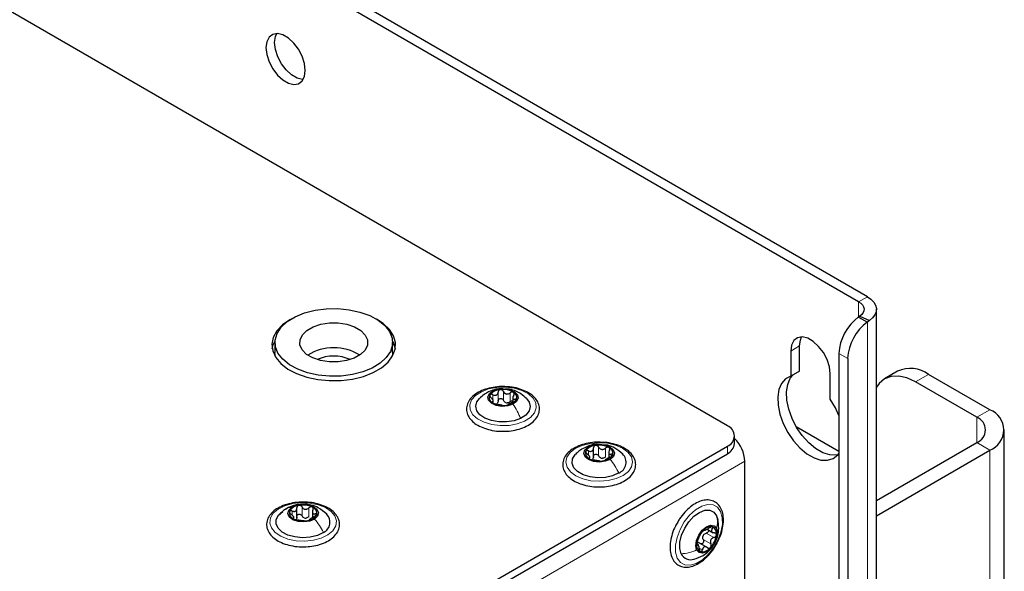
# Paper-space layout 'Blatt2' of a CAD drawing. Header units: millimetres. Extents: x 5 to 418, y 2 to 292.
# Tile 64 of 81: x 165 to 197, y 227 to 245. Entities that reach past the tile are written whole.
import ezdxf

# ---------------------------------------------------------------- set-up
doc = ezdxf.new("R2010")
doc.units = ezdxf.units.MM

psp = doc.layouts.new('Blatt2')

# ---------------------------------------------------------------- linework, layer by layer
at = {"color": 7, "linetype": 'Continuous', "lineweight": 25}
for p, q in [((192.028, 235.952), (138.005, 267.139)), ((192.311, 236.115), (138.288, 267.302)), ((187.785, 231.943), (142.248, 258.231)), ((192.604, 92.813), (192.604, 235.707)), ((192.068, 235.488), (192.028, 235.458)), ((192.028, 235.458), (192.311, 235.295)), ((192.068, 235.488), (192.378, 235.342)), ((192.378, 235.342), (192.311, 235.295)), ((173.158, 234.637), (173.158, 234.31)), ((176.958, 234.31), (176.958, 234.637)), ((189.836, 234.36), (189.836, 233.543)), ((190.119, 233.706), (190.119, 234.523)), ((191.392, 234.278), (191.392, 224.337)), ((191.675, 234.115), (191.675, 224.174)), ((190.119, 233.706), (189.836, 233.543)), ((193.291, 233.706), (192.867, 233.461)), ((191.109, 232.808), (191.109, 233.625)), ((195.846, 232.219), (193.867, 233.362)), ((196.271, 232.464), (194.291, 233.607)), ((180.214, 232.689), (180.214, 232.75)), ((180.847, 232.85), (180.847, 232.711)), ((191.392, 231.117), (190.013, 231.914)), ((196.739, 212.214), (196.739, 231.811)), ((188.02, 231.371), (188.02, 231.616)), ((165.172, 218.235), (187.785, 231.289)), ((183.454, 230.912), (183.454, 231.227)), ((192.604, 229.531), (195.846, 231.403)), ((192.604, 229.041), (196.271, 231.158)), ((165.172, 217.99), (187.785, 231.044)), ((183.336, 230.913), (183.336, 230.958)), ((183.948, 231.109), (183.948, 230.91)), ((188.351, 220.53), (188.351, 230.799)), ((173.867, 228.968), (173.867, 229.284)), ((173.767, 228.957), (173.767, 229.012)), ((174.368, 229.185), (174.368, 228.976)), ((187.438, 229.038), (187.476, 228.916)), ((187.128, 228.607), (187.324, 228.494)), ((186.856, 228.095), (186.797, 228.128)), ((187.129, 228.017), (186.856, 228.175))]:
    psp.add_line(p, q, dxfattribs=at)
at = {"color": 7, "linetype": 'Continuous', "lineweight": 18}
for p, q in [((192.311, 236.115), (192.028, 235.952)), ((192.028, 235.458), (192.028, 235.952)), ((192.311, 235.295), (192.311, 92.408)), ((190.119, 234.523), (189.836, 234.36)), ((191.675, 234.115), (191.392, 234.278)), ((194.291, 233.607), (193.867, 233.362)), ((180.376, 232.75), (180.376, 233.036)), ((180.548, 232.769), (180.548, 233.054)), ((180.184, 232.692), (180.184, 232.725)), ((180.201, 232.786), (180.201, 232.95)), ((180.764, 232.724), (180.764, 233.01)), ((180.919, 232.737), (180.919, 232.803)), ((195.846, 232.219), (196.271, 232.464)), ((195.846, 232.219), (195.846, 231.403)), ((183.294, 230.998), (183.294, 231.136)), ((183.623, 230.972), (183.623, 231.258)), ((183.845, 230.94), (183.845, 231.226)), ((187.785, 231.044), (187.785, 231.289)), ((195.846, 231.403), (196.271, 231.158)), ((196.271, 211.561), (196.271, 231.158)), ((183.313, 230.885), (183.313, 230.911)), ((184.032, 230.953), (184.032, 231.028)), ((188.351, 230.799), (166.021, 217.908)), ((174.033, 229.037), (174.033, 229.323)), ((174.257, 229.01), (174.257, 229.295)), ((173.713, 229.062), (173.713, 229.193)), ((173.748, 228.945), (173.748, 228.968)), ((174.458, 229.023), (174.458, 229.102)), ((187.225, 228.666), (187.3, 228.623)), ((187.005, 228.275), (187.253, 228.132)), ((187.102, 228.48), (187.35, 228.338)), ((186.799, 228.111), (186.815, 228.101)), ((186.892, 227.988), (186.978, 227.938))]:
    psp.add_line(p, q, dxfattribs=at)
at = {"color": 7, "linetype": 'Continuous', "lineweight": 25, "flags": 128}
for points in [[(174.138, 243.422), (174.113, 243.644), (174.037, 243.877), (173.919, 244.104), (173.766, 244.305), (173.592, 244.464), (173.411, 244.569), (173.238, 244.61), (173.085, 244.585), (172.967, 244.496), (172.891, 244.349), (172.866, 244.157), (172.891, 243.935), (172.967, 243.701), (173.085, 243.474), (173.238, 243.273), (173.411, 243.114), (173.592, 243.01), (173.766, 242.968), (173.919, 242.993), (174.037, 243.083), (174.113, 243.23), (174.138, 243.422)], [(173.148, 244.32), (173.174, 244.512), (173.216, 244.611)], [(174.071, 243.131), (174.049, 243.131), (173.875, 243.173), (173.694, 243.277), (173.52, 243.437), (173.368, 243.638), (173.249, 243.864), (173.174, 244.098), (173.148, 244.32)], [(192.028, 235.952), (192.099, 235.903), (192.152, 235.848), (192.188, 235.788), (192.203, 235.725), (192.198, 235.661), (192.174, 235.599), (192.13, 235.541), (192.068, 235.488)], [(192.311, 236.115), (192.428, 236.034), (192.518, 235.941), (192.577, 235.841), (192.603, 235.736), (192.595, 235.63), (192.554, 235.527), (192.481, 235.43), (192.378, 235.342)], [(173.555, 235.308), (173.811, 235.464), (174.114, 235.589), (174.454, 235.677), (174.817, 235.725), (175.19, 235.731), (175.557, 235.695), (175.905, 235.618), (176.22, 235.504), (176.491, 235.356), (176.707, 235.181), (176.859, 234.985), (176.942, 234.775), (176.953, 234.56), (176.891, 234.348), (176.758, 234.147), (176.56, 233.965), (176.304, 233.809), (176.001, 233.685), (175.661, 233.597), (175.298, 233.549), (174.925, 233.543), (174.558, 233.578), (174.21, 233.655), (173.895, 233.769), (173.624, 233.917), (173.408, 234.092), (173.256, 234.288), (173.173, 234.498), (173.162, 234.713), (173.224, 234.925), (173.357, 235.126), (173.555, 235.308)], [(173.679, 235.392), (173.643, 235.371), (173.401, 235.202), (173.219, 235.01), (173.103, 234.8), (173.058, 234.583), (173.085, 234.364), (173.184, 234.152), (173.35, 233.954), (173.578, 233.778), (173.859, 233.631), (174.184, 233.517), (174.54, 233.44), (174.915, 233.403), (175.295, 233.409), (175.667, 233.455), (176.016, 233.542), (176.331, 233.665), (176.6, 233.82), (176.813, 234.002), (176.963, 234.204), (177.043, 234.418), (177.052, 234.637), (176.989, 234.854), (176.857, 235.06), (176.659, 235.247), (176.436, 235.392)], [(174.188, 235.025), (174.392, 235.142), (174.641, 235.224), (174.919, 235.267), (175.206, 235.266), (175.483, 235.222), (175.731, 235.139), (175.933, 235.021), (176.076, 234.877), (176.149, 234.717), (176.148, 234.551), (176.072, 234.391), (175.927, 234.248), (175.724, 234.131), (175.474, 234.049), (175.197, 234.007), (174.909, 234.007), (174.632, 234.051), (174.384, 234.135), (174.182, 234.252), (174.04, 234.396), (173.966, 234.556), (173.968, 234.722), (174.043, 234.882), (174.188, 235.025)], [(173.069, 234.433), (173.103, 234.556), (173.159, 234.672)], [(176.957, 234.672), (176.989, 234.609), (177.046, 234.433)], [(191.109, 233.625), (191.083, 233.847), (191.008, 234.081), (190.889, 234.307), (190.737, 234.508), (190.563, 234.667), (190.382, 234.772), (190.208, 234.813), (190.056, 234.788), (189.937, 234.699), (189.862, 234.552), (189.836, 234.36)], [(190.119, 234.523), (190.145, 234.715), (190.187, 234.814)], [(173.174, 234.167), (173.173, 234.171), (173.158, 234.31)], [(176.958, 234.31), (176.953, 234.234), (176.941, 234.167)], [(189.836, 233.543), (189.668, 233.459), (189.538, 233.315), (189.452, 233.118), (189.414, 232.879), (189.425, 232.607), (189.486, 232.316), (189.593, 232.019), (189.742, 231.73), (189.924, 231.464), (190.133, 231.232), (190.358, 231.045), (190.587, 230.912), (190.812, 230.84), (191.021, 230.831), (191.203, 230.886), (191.352, 231.003), (191.392, 231.054)], [(191.35, 231.002), (191.303, 230.994), (191.095, 231.003), (190.87, 231.075), (190.64, 231.208), (190.416, 231.395), (190.207, 231.627), (190.024, 231.894), (189.876, 232.182), (189.769, 232.479), (189.708, 232.77), (189.696, 233.042), (189.735, 233.282), (189.821, 233.478), (189.907, 233.584)], [(193.867, 233.362), (193.591, 233.49), (193.325, 233.55), (193.081, 233.541), (192.867, 233.461), (192.691, 233.315), (192.604, 233.193)], [(180.851, 232.639), (180.683, 232.585), (180.491, 232.572), (180.305, 232.603), (180.154, 232.672), (180.06, 232.769), (180.037, 232.88), (180.09, 232.987), (180.21, 233.075)], [(180.21, 233.075), (180.378, 233.129), (180.57, 233.142), (180.756, 233.111), (180.908, 233.042), (181.002, 232.945), (181.024, 232.834), (180.971, 232.727), (180.851, 232.639)], [(181.101, 232.184), (180.889, 232.107), (180.648, 232.068), (180.398, 232.069), (180.158, 232.111), (179.948, 232.19), (179.786, 232.3), (179.684, 232.432), (179.651, 232.576), (179.688, 232.719), (179.77, 232.827)], [(181.289, 232.829), (181.377, 232.71), (181.411, 232.567), (181.373, 232.424), (181.267, 232.293), (181.101, 232.184)], [(191.392, 232.276), (191.277, 232.53), (191.109, 232.808)], [(183.997, 230.862), (183.837, 230.798), (183.648, 230.775), (183.459, 230.795), (183.297, 230.856), (183.187, 230.948), (183.147, 231.057), (183.182, 231.167), (183.287, 231.26)], [(183.287, 231.26), (183.446, 231.323), (183.635, 231.347), (183.825, 231.326), (183.987, 231.266), (184.097, 231.174), (184.137, 231.065), (184.102, 230.955), (183.997, 230.862)], [(184.272, 230.421), (184.074, 230.333), (183.84, 230.28), (183.591, 230.268), (183.345, 230.297), (183.124, 230.364), (182.944, 230.465), (182.822, 230.591), (182.765, 230.732), (182.78, 230.876), (182.864, 231.013), (182.874, 231.023)], [(174.436, 228.935), (174.282, 228.868), (174.094, 228.841), (173.903, 228.856), (173.737, 228.913), (173.621, 229.003), (173.573, 229.111), (173.601, 229.221), (173.699, 229.317)], [(173.699, 229.317), (173.854, 229.384), (174.041, 229.411), (174.232, 229.396), (174.398, 229.339), (174.514, 229.25), (174.562, 229.141), (174.535, 229.031), (174.436, 228.935)], [(186.295, 227.809), (186.249, 227.98), (186.252, 228.187), (186.306, 228.413), (186.405, 228.639), (186.541, 228.849), (186.704, 229.023), (186.88, 229.15), (187.054, 229.217), (187.214, 229.22), (187.345, 229.159), (187.438, 229.038)], [(174.723, 228.501), (174.531, 228.408), (174.301, 228.35), (174.052, 228.332), (173.805, 228.355), (173.579, 228.418), (173.393, 228.514), (173.261, 228.637), (173.195, 228.777), (173.199, 228.921), (173.274, 229.059), (173.413, 229.179)], [(186.792, 227.935), (186.764, 228.073), (186.788, 228.242), (186.863, 228.417), (186.975, 228.572), (187.109, 228.682), (187.243, 228.731), (187.358, 228.711), (187.435, 228.626)], [(187.435, 228.626), (187.464, 228.488), (187.439, 228.319), (187.365, 228.144), (187.252, 227.989), (187.119, 227.879), (186.984, 227.83), (186.87, 227.85), (186.792, 227.935)]]:
    psp.add_lwpolyline(points, dxfattribs=at)
at = {"color": 7, "linetype": 'Continuous', "lineweight": 18, "flags": 128}
for points in [[(181.231, 232.096), (180.994, 232.008), (180.726, 231.958), (180.444, 231.95), (180.168, 231.984), (179.917, 232.058), (179.708, 232.167), (179.555, 232.304), (179.468, 232.459), (179.454, 232.621), (179.513, 232.78), (179.642, 232.925), (179.831, 233.046), (180.067, 233.134), (180.336, 233.184), (180.617, 233.193), (180.893, 233.159), (181.144, 233.084), (181.353, 232.975), (181.506, 232.839), (181.593, 232.684), (181.607, 232.521), (181.548, 232.362), (181.42, 232.217), (181.231, 232.096)], [(184.416, 230.34), (184.194, 230.239), (183.935, 230.175), (183.656, 230.152), (183.376, 230.171), (183.114, 230.231), (182.888, 230.328), (182.714, 230.456), (182.602, 230.606), (182.562, 230.767), (182.595, 230.928), (182.699, 231.08), (182.868, 231.21), (183.089, 231.311), (183.348, 231.375), (183.627, 231.399), (183.907, 231.379), (184.169, 231.319), (184.395, 231.222), (184.57, 231.094), (184.681, 230.945), (184.722, 230.783), (184.689, 230.622), (184.584, 230.471), (184.416, 230.34)], [(174.871, 228.424), (174.657, 228.318), (174.403, 228.248), (174.126, 228.218), (173.845, 228.23), (173.579, 228.284), (173.346, 228.376), (173.163, 228.5), (173.041, 228.647), (172.989, 228.806), (173.011, 228.969), (173.104, 229.122), (173.264, 229.257), (173.478, 229.363), (173.732, 229.433), (174.009, 229.463), (174.29, 229.45), (174.556, 229.396), (174.789, 229.304), (174.972, 229.181), (175.094, 229.034), (175.146, 228.874), (175.124, 228.712), (175.031, 228.558), (174.871, 228.424)], [(186.165, 227.67), (186.111, 227.86), (186.108, 228.088), (186.157, 228.34), (186.254, 228.597), (186.393, 228.842), (186.564, 229.059), (186.756, 229.232), (186.955, 229.351), (187.148, 229.406), (187.323, 229.394), (187.465, 229.316), (187.568, 229.177), (187.622, 228.987), (187.625, 228.759), (187.576, 228.507), (187.479, 228.25), (187.34, 228.005), (187.168, 227.788), (186.977, 227.615), (186.777, 227.496), (186.584, 227.441), (186.41, 227.453), (186.267, 227.531), (186.165, 227.67)]]:
    psp.add_lwpolyline(points, dxfattribs=at)
at = {"color": 7, "linetype": 'Continuous', "lineweight": 25}
for centre, radius, start, end in [((192.946, 234.202), 1.556, 126.1377, 177.1778), ((193.228, 234.039), 1.556, 126.1377, 177.1778), ((175.058, 232.839), 1.625, 58.7768, 121.2232), ((175.058, 232.888), 1.31, 65.7862, 114.2138), ((193.705, 232.789), 1.006, 54.3824, 114.3071), ((180.462, 232.655), 0.458, 91.5299, 140.803), ((180.536, 232.46), 0.659, 59.2047, 97.5648), ((180.268, 232.855), 0.184, 151.0185, 244.2595), ((180.6, 233.059), 0.458, 271.5299, 320.803), ((180.793, 232.859), 0.184, 331.0185, 64.2595), ((180.525, 233.254), 0.659, 239.2047, 277.5648), ((180.688, 232.926), 0.241, 251.2206, 265.549), ((196.023, 231.811), 0.699, 290.7834, 69.2166), ((195.692, 231.811), 0.437, 290.7834, 69.2166), ((187.662, 231.616), 0.349, 290.7834, 69.2166), ((187.267, 230.749), 1.085, 2.6913, 46.0942), ((183.397, 231.063), 0.201, 162.1354, 249.9939), ((183.546, 230.909), 0.403, 93.7522, 147.5816), ((183.642, 230.626), 0.695, 63.1913, 100.1487), ((183.887, 231.059), 0.201, 342.1354, 69.9939), ((187.619, 231.411), 0.402, 294.3747, 354.3052), ((183.642, 231.495), 0.695, 243.1913, 280.1487), ((183.759, 231.151), 0.255, 254.7654, 268.5746), ((183.738, 231.213), 0.403, 273.7522, 327.5816), ((184.139, 230.768), 0.372, 290.9866, 45.8397), ((173.959, 228.994), 0.38, 94.7264, 150.7928), ((174.067, 228.678), 0.708, 64.8171, 101.3139), ((174.304, 229.12), 0.21, 346.9703, 72.0732), ((173.832, 229.132), 0.21, 166.9703, 252.0732), ((174.068, 229.574), 0.708, 244.8171, 281.3139), ((174.166, 229.224), 0.259, 256.2461, 269.8849), ((174.176, 229.258), 0.38, 274.7264, 330.7928), ((174.573, 228.834), 0.365, 294.1702, 46.2283), ((187.267, 228.34), 0.346, 83.9303, 143.7428), ((187.211, 228.478), 0.227, 345.1528, 65.7124), ((187.516, 228.05), 0.724, 136.8392, 172.8005), ((187.241, 228.288), 0.265, 148.0993, 161.5403), ((186.712, 228.511), 0.724, 316.8392, 352.8005), ((187.017, 228.083), 0.227, 165.1528, 245.7124), ((186.96, 228.221), 0.346, 263.9303, 323.7428), ((186.599, 227.957), 0.338, 205.9526, 288.7782)]:
    psp.add_arc(centre, radius, start, end, dxfattribs=at)
for points, knots in [([(180.71, 233.2), (180.658, 233.206), (180.516, 233.22), (180.279, 233.202), (180.018, 233.15), (179.783, 233.061), (179.587, 232.939), (179.441, 232.789), (179.357, 232.618), (179.342, 232.439), (179.394, 232.269), (179.503, 232.117), (179.663, 231.986), (179.871, 231.879), (180.117, 231.806), (180.307, 231.771), (180.41, 231.771), (180.421, 231.771)], [0, 0, 0, 0, 0.042975, 0.116722, 0.190616, 0.264842, 0.33961, 0.414872, 0.489128, 0.560237, 0.628932, 0.697795, 0.769176, 0.842646, 0.916644, 0.990488, 1, 1, 1, 1]), ([(180.067, 233.041), (180.018, 233.014), (179.911, 232.956), (179.819, 232.872), (179.77, 232.827)], [0, 0, 0, 0, 0.4679295, 1, 1, 1, 1]), ([(180.531, 233.139), (180.502, 233.141), (180.408, 233.149), (180.246, 233.114), (180.127, 233.065), (180.066, 233.04)], [0, 0, 0, 0, 0.183471, 0.58163, 1, 1, 1, 1]), ([(180.201, 232.95), (180.222, 232.942), (180.252, 232.93), (180.293, 232.93), (180.321, 232.939), (180.344, 232.956), (180.368, 232.986), (180.373, 233.016), (180.376, 233.036)], [0, 0, 0, 0, 0.249168, 0.374303, 0.498903, 0.623987, 0.749746, 1, 1, 1, 1]), ([(180.449, 233.113), (180.439, 233.11), (180.419, 233.106), (180.395, 233.088), (180.38, 233.064), (180.377, 233.045), (180.376, 233.036)], [0, 0, 0, 0, 0.250033, 0.499632, 0.749228, 1, 1, 1, 1]), ([(180.548, 233.054), (180.543, 233.063), (180.534, 233.08), (180.51, 233.1), (180.481, 233.113), (180.46, 233.113), (180.449, 233.113)], [0, 0, 0, 0, 0.249815, 0.499908, 0.75012, 1, 1, 1, 1]), ([(180.548, 233.054), (180.558, 233.036), (180.573, 233.008), (180.608, 232.984), (180.639, 232.972), (180.672, 232.971), (180.716, 232.979), (180.745, 232.998), (180.764, 233.01)], [0, 0, 0, 0, 0.249199, 0.374336, 0.49893, 0.624007, 0.749759, 1, 1, 1, 1]), ([(181.296, 232.822), (181.236, 232.876), (181.132, 232.97), (180.94, 233.069), (180.775, 233.131), (180.662, 233.133), (180.623, 233.134)], [0, 0, 0, 0, 0.3175, 0.555202, 0.844655, 1, 1, 1, 1]), ([(181.409, 232.976), (181.375, 232.998), (181.277, 233.059), (181.083, 233.136), (180.877, 233.19), (180.748, 233.198), (180.71, 233.2)], [0, 0, 0, 0, 0.18031, 0.519689, 0.85875, 1, 1, 1, 1]), ([(180.873, 233.025), (180.866, 233.029), (180.85, 233.037), (180.82, 233.036), (180.79, 233.028), (180.773, 233.016), (180.764, 233.01)], [0, 0, 0, 0, 0.249991, 0.499611, 0.749127, 1, 1, 1, 1]), ([(180.107, 232.944), (180.104, 232.938), (180.099, 232.925), (180.105, 232.901), (180.12, 232.877), (180.135, 232.862), (180.142, 232.855)], [0, 0, 0, 0, 0.249857, 0.499466, 0.749011, 1, 1, 1, 1]), ([(180.201, 232.95), (180.192, 232.954), (180.173, 232.962), (180.145, 232.965), (180.12, 232.959), (180.111, 232.949), (180.107, 232.944)], [0, 0, 0, 0, 0.249807, 0.500055, 0.750309, 1, 1, 1, 1]), ([(180.184, 232.725), (180.194, 232.727), (180.21, 232.73), (180.215, 232.746), (180.213, 232.763), (180.203, 232.784), (180.182, 232.816), (180.158, 232.84), (180.142, 232.855)], [0, 0, 0, 0, 0.249201, 0.3743378, 0.4989316, 0.6240084, 0.74976, 1, 1, 1, 1]), ([(180.184, 232.725), (180.179, 232.724), (180.169, 232.723), (180.165, 232.714), (180.17, 232.703), (180.182, 232.693), (180.188, 232.689)], [0, 0, 0, 0, 0.249852, 0.499902, 0.750115, 1, 1, 1, 1]), ([(180.376, 232.75), (180.374, 232.735), (180.37, 232.704), (180.352, 232.681), (180.342, 232.67)], [0, 0, 0, 0, 0.50155, 1, 1, 1, 1]), ([(180.376, 232.75), (180.377, 232.76), (180.38, 232.778), (180.395, 232.802), (180.419, 232.82), (180.449, 232.828), (180.481, 232.826), (180.51, 232.814), (180.534, 232.795), (180.543, 232.777), (180.548, 232.769)], [0, 0, 0, 0, 0.125193, 0.249438, 0.374279, 0.499024, 0.623869, 0.749369, 0.87443, 1, 1, 1, 1]), ([(180.421, 231.771), (180.501, 231.769), (180.671, 231.763), (180.929, 231.801), (181.177, 231.874), (181.392, 231.981), (181.562, 232.119), (181.675, 232.282), (181.721, 232.46), (181.698, 232.636), (181.614, 232.796), (181.508, 232.906), (181.43, 232.961), (181.409, 232.976)], [0, 0, 0, 0, 0.0864193, 0.1857439, 0.2853796, 0.3856309, 0.4866723, 0.587564, 0.6853705, 0.7787814, 0.8708595, 0.9652209, 1, 1, 1, 1]), ([(180.611, 232.698), (180.597, 232.707), (180.57, 232.725), (180.555, 232.754), (180.548, 232.769)], [0, 0, 0, 0, 0.498457, 1, 1, 1, 1]), ([(180.764, 232.724), (180.749, 232.714), (180.721, 232.694), (180.687, 232.689), (180.67, 232.686)], [0, 0, 0, 0, 0.501552, 1, 1, 1, 1]), ([(180.764, 232.724), (180.773, 232.73), (180.79, 232.742), (180.82, 232.751), (180.838, 232.75), (180.847, 232.749)], [0, 0, 0, 0, 0.3430496, 0.6834681, 1, 1, 1, 1]), ([(180.877, 232.933), (180.867, 232.915), (180.851, 232.887), (180.846, 232.853), (180.848, 232.831), (180.858, 232.814), (180.879, 232.801), (180.903, 232.802), (180.919, 232.803)], [0, 0, 0, 0, 0.249201, 0.374338, 0.498932, 0.624008, 0.74976, 1, 1, 1, 1]), ([(180.86, 232.708), (180.869, 232.711), (180.888, 232.719), (180.916, 232.734), (180.941, 232.752), (180.95, 232.764), (180.954, 232.77)], [0, 0, 0, 0, 0.249807, 0.500055, 0.750309, 1, 1, 1, 1]), ([(180.877, 232.933), (180.882, 232.942), (180.892, 232.959), (180.896, 232.985), (180.891, 233.009), (180.879, 233.02), (180.873, 233.025)], [0, 0, 0, 0, 0.2498519, 0.4999015, 0.7501147, 1, 1, 1, 1]), ([(180.954, 232.77), (180.957, 232.775), (180.962, 232.786), (180.956, 232.798), (180.941, 232.804), (180.926, 232.803), (180.919, 232.803)], [0, 0, 0, 0, 0.249857, 0.499466, 0.749011, 1, 1, 1, 1]), ([(180.188, 232.689), (180.196, 232.684), (180.211, 232.675), (180.241, 232.663), (180.271, 232.653), (180.289, 232.65), (180.297, 232.648)], [0, 0, 0, 0, 0.249991, 0.499611, 0.749127, 1, 1, 1, 1]), ([(180.513, 232.604), (180.503, 232.606), (180.488, 232.609), (180.453, 232.615), (180.423, 232.621), (180.389, 232.628), (180.345, 232.638), (180.316, 232.644), (180.297, 232.648)], [0, 0, 0, 0, 0.249199, 0.374336, 0.49893, 0.624007, 0.749759, 1, 1, 1, 1]), ([(180.513, 232.604), (180.518, 232.603), (180.527, 232.601), (180.551, 232.599), (180.58, 232.599), (180.601, 232.601), (180.612, 232.601)], [0, 0, 0, 0, 0.249815, 0.499908, 0.75012, 1, 1, 1, 1]), ([(180.612, 232.601), (180.622, 232.603), (180.642, 232.605), (180.666, 232.611), (180.681, 232.617), (180.684, 232.62), (180.685, 232.622)], [0, 0, 0, 0, 0.250033, 0.499632, 0.749228, 1, 1, 1, 1]), ([(180.86, 232.708), (180.839, 232.7), (180.809, 232.688), (180.768, 232.669), (180.74, 232.655), (180.717, 232.643), (180.693, 232.631), (180.689, 232.626), (180.685, 232.622)], [0, 0, 0, 0, 0.2491679, 0.3743031, 0.4989033, 0.6239875, 0.7497462, 1, 1, 1, 1]), ([(183.717, 231.411), (183.663, 231.413), (183.519, 231.42), (183.285, 231.39), (183.033, 231.323), (182.812, 231.221), (182.634, 231.088), (182.511, 230.928), (182.454, 230.751), (182.467, 230.574), (182.541, 230.411), (182.671, 230.267), (182.851, 230.145), (183.075, 230.049), (183.331, 229.991), (183.525, 229.966), (183.627, 229.971), (183.638, 229.972)], [0, 0, 0, 0, 0.043207, 0.116997, 0.190994, 0.265413, 0.340417, 0.41554, 0.488748, 0.558589, 0.627045, 0.696754, 0.769132, 0.842984, 0.916934, 0.99072, 1, 1, 1, 1]), ([(183.103, 231.204), (183.064, 231.179), (182.98, 231.126), (182.909, 231.057), (182.871, 231.02)], [0, 0, 0, 0, 0.474161, 1, 1, 1, 1]), ([(183.607, 231.343), (183.587, 231.345), (183.493, 231.356), (183.334, 231.313), (183.208, 231.253), (183.15, 231.225)], [0, 0, 0, 0, 0.124723, 0.591024, 1, 1, 1, 1]), ([(183.206, 231.125), (183.204, 231.118), (183.201, 231.105), (183.21, 231.082), (183.227, 231.058), (183.243, 231.045), (183.251, 231.038)], [0, 0, 0, 0, 0.2498571, 0.4994664, 0.7490114, 1, 1, 1, 1]), ([(183.294, 231.136), (183.285, 231.139), (183.266, 231.146), (183.239, 231.147), (183.217, 231.141), (183.209, 231.13), (183.206, 231.125)], [0, 0, 0, 0, 0.249807, 0.500055, 0.750309, 1, 1, 1, 1]), ([(183.294, 231.136), (183.315, 231.129), (183.345, 231.118), (183.384, 231.121), (183.41, 231.131), (183.431, 231.149), (183.451, 231.181), (183.453, 231.211), (183.454, 231.231)], [0, 0, 0, 0, 0.2491679, 0.3743031, 0.4989033, 0.6239875, 0.7497462, 1, 1, 1, 1]), ([(183.52, 231.311), (183.51, 231.308), (183.49, 231.303), (183.469, 231.283), (183.455, 231.259), (183.455, 231.24), (183.454, 231.231)], [0, 0, 0, 0, 0.250033, 0.499632, 0.749228, 1, 1, 1, 1]), ([(183.623, 231.258), (183.617, 231.267), (183.607, 231.283), (183.581, 231.302), (183.551, 231.313), (183.53, 231.312), (183.52, 231.311)], [0, 0, 0, 0, 0.249815, 0.499908, 0.75012, 1, 1, 1, 1]), ([(183.623, 231.258), (183.634, 231.24), (183.652, 231.214), (183.689, 231.191), (183.721, 231.181), (183.755, 231.181), (183.799, 231.192), (183.826, 231.212), (183.845, 231.226)], [0, 0, 0, 0, 0.249199, 0.374336, 0.49893, 0.624007, 0.749759, 1, 1, 1, 1]), ([(183.638, 229.972), (183.718, 229.974), (183.889, 229.978), (184.14, 230.03), (184.377, 230.116), (184.576, 230.236), (184.725, 230.384), (184.813, 230.555), (184.831, 230.734), (184.783, 230.905), (184.677, 231.057), (184.555, 231.162), (184.468, 231.213), (184.444, 231.227)], [0, 0, 0, 0, 0.086683, 0.18603, 0.285807, 0.386301, 0.487505, 0.587518, 0.683404, 0.775845, 0.868323, 0.964097, 1, 1, 1, 1]), ([(184.444, 231.227), (184.407, 231.247), (184.301, 231.302), (184.096, 231.368), (183.883, 231.409), (183.754, 231.411), (183.717, 231.411)], [0, 0, 0, 0, 0.180147, 0.520189, 0.859663, 1, 1, 1, 1]), ([(184.404, 231.029), (184.321, 231.098), (184.176, 231.219), (183.975, 231.314), (183.868, 231.32), (183.842, 231.322)], [0, 0, 0, 0, 0.505975, 0.877351, 1, 1, 1, 1]), ([(183.956, 231.247), (183.947, 231.25), (183.931, 231.257), (183.9, 231.255), (183.87, 231.245), (183.853, 231.232), (183.845, 231.226)], [0, 0, 0, 0, 0.249991, 0.499611, 0.749127, 1, 1, 1, 1]), ([(183.97, 231.155), (183.962, 231.136), (183.949, 231.108), (183.947, 231.073), (183.952, 231.051), (183.965, 231.036), (183.99, 231.024), (184.015, 231.026), (184.032, 231.028)], [0, 0, 0, 0, 0.249201, 0.374338, 0.498932, 0.624008, 0.74976, 1, 1, 1, 1]), ([(183.97, 231.155), (183.974, 231.164), (183.983, 231.181), (183.984, 231.208), (183.976, 231.232), (183.963, 231.242), (183.956, 231.247)], [0, 0, 0, 0, 0.249852, 0.499902, 0.750115, 1, 1, 1, 1]), ([(183.313, 230.911), (183.322, 230.913), (183.335, 230.917), (183.337, 230.933), (183.331, 230.95), (183.318, 230.971), (183.294, 231.001), (183.268, 231.023), (183.251, 231.038)], [0, 0, 0, 0, 0.249201, 0.374338, 0.498932, 0.624008, 0.74976, 1, 1, 1, 1]), ([(183.313, 230.911), (183.309, 230.91), (183.301, 230.907), (183.3, 230.899), (183.308, 230.888), (183.321, 230.879), (183.328, 230.875)], [0, 0, 0, 0, 0.249852, 0.499902, 0.750115, 1, 1, 1, 1]), ([(183.328, 230.875), (183.336, 230.871), (183.353, 230.862), (183.384, 230.852), (183.414, 230.844), (183.431, 230.842), (183.439, 230.84)], [0, 0, 0, 0, 0.249991, 0.499611, 0.749127, 1, 1, 1, 1]), ([(183.454, 230.945), (183.454, 230.93), (183.453, 230.899), (183.437, 230.875), (183.429, 230.863)], [0, 0, 0, 0, 0.50155, 1, 1, 1, 1]), ([(183.661, 230.808), (183.649, 230.809), (183.632, 230.812), (183.594, 230.816), (183.563, 230.82), (183.529, 230.825), (183.485, 230.833), (183.457, 230.837), (183.439, 230.84)], [0, 0, 0, 0, 0.249199, 0.374336, 0.49893, 0.624007, 0.749759, 1, 1, 1, 1]), ([(183.454, 230.945), (183.455, 230.954), (183.455, 230.973), (183.468, 230.998), (183.49, 231.017), (183.519, 231.027), (183.551, 231.027), (183.581, 231.016), (183.607, 230.998), (183.617, 230.981), (183.623, 230.972)], [0, 0, 0, 0, 0.125193, 0.249438, 0.374279, 0.499024, 0.623869, 0.749369, 0.87443, 1, 1, 1, 1]), ([(183.692, 230.906), (183.677, 230.914), (183.648, 230.931), (183.631, 230.958), (183.623, 230.972)], [0, 0, 0, 0, 0.498457, 1, 1, 1, 1]), ([(183.661, 230.808), (183.666, 230.807), (183.677, 230.806), (183.702, 230.805), (183.733, 230.807), (183.754, 230.809), (183.764, 230.811)], [0, 0, 0, 0, 0.249815, 0.499908, 0.75012, 1, 1, 1, 1]), ([(183.845, 230.94), (183.831, 230.929), (183.803, 230.908), (183.77, 230.9), (183.753, 230.897)], [0, 0, 0, 0, 0.501552, 1, 1, 1, 1]), ([(183.764, 230.811), (183.774, 230.813), (183.794, 230.816), (183.815, 230.824), (183.828, 230.83), (183.829, 230.834), (183.83, 230.835)], [0, 0, 0, 0, 0.250033, 0.499632, 0.749228, 1, 1, 1, 1]), ([(183.989, 230.93), (183.969, 230.921), (183.938, 230.907), (183.9, 230.886), (183.873, 230.871), (183.853, 230.858), (183.833, 230.844), (183.831, 230.839), (183.83, 230.835)], [0, 0, 0, 0, 0.249168, 0.374303, 0.498903, 0.623987, 0.749746, 1, 1, 1, 1]), ([(183.989, 230.93), (183.999, 230.934), (184.018, 230.943), (184.045, 230.96), (184.067, 230.979), (184.074, 230.991), (184.078, 230.997)], [0, 0, 0, 0, 0.249807, 0.500055, 0.750309, 1, 1, 1, 1]), ([(184.078, 230.997), (184.08, 231.003), (184.083, 231.014), (184.073, 231.025), (184.056, 231.031), (184.04, 231.029), (184.032, 231.028)], [0, 0, 0, 0, 0.2498571, 0.4994664, 0.7490114, 1, 1, 1, 1]), ([(187.485, 228.231), (187.503, 228.265), (187.562, 228.38), (187.624, 228.586), (187.665, 228.833), (187.656, 229.063), (187.598, 229.264), (187.49, 229.421), (187.341, 229.521), (187.168, 229.559), (186.982, 229.539), (186.787, 229.464), (186.59, 229.336), (186.405, 229.159), (186.263, 228.987), (186.199, 228.87), (186.179, 228.833)], [0, 0, 0, 0, 0.033196, 0.111914, 0.190993, 0.270656, 0.350821, 0.429848, 0.505483, 0.578636, 0.652045, 0.728166, 0.806465, 0.885285, 0.963938, 1, 1, 1, 1]), ([(174.097, 229.477), (174.043, 229.479), (173.898, 229.482), (173.667, 229.446), (173.419, 229.373), (173.204, 229.265), (173.035, 229.127), (172.922, 228.964), (172.877, 228.786), (172.901, 228.61), (172.985, 228.451), (173.124, 228.31), (173.312, 228.192), (173.543, 228.101), (173.802, 228.049), (173.997, 228.028), (174.099, 228.037), (174.11, 228.038)], [0, 0, 0, 0, 0.043286, 0.117105, 0.191157, 0.265669, 0.340768, 0.415739, 0.488392, 0.55779, 0.626223, 0.69638, 0.769125, 0.843076, 0.916997, 0.990763, 1, 1, 1, 1]), ([(173.49, 229.245), (173.456, 229.222), (173.384, 229.172), (173.323, 229.111), (173.291, 229.079)], [0, 0, 0, 0, 0.475404, 1, 1, 1, 1]), ([(174.831, 229.093), (174.744, 229.167), (174.592, 229.298), (174.343, 229.388), (174.128, 229.421), (173.921, 229.414), (173.698, 229.362), (173.562, 229.285), (173.49, 229.245)], [0, 0, 0, 0, 0.2325881, 0.4085543, 0.5351207, 0.6793506, 0.8325848, 1, 1, 1, 1]), ([(173.713, 229.193), (173.733, 229.186), (173.764, 229.176), (173.802, 229.18), (173.827, 229.19), (173.847, 229.209), (173.865, 229.241), (173.866, 229.271), (173.866, 229.291)], [0, 0, 0, 0, 0.249168, 0.374303, 0.498903, 0.623987, 0.749746, 1, 1, 1, 1]), ([(173.928, 229.373), (173.918, 229.37), (173.899, 229.364), (173.878, 229.344), (173.866, 229.319), (173.866, 229.301), (173.866, 229.291)], [0, 0, 0, 0, 0.250033, 0.499632, 0.749228, 1, 1, 1, 1]), ([(174.033, 229.323), (174.027, 229.331), (174.016, 229.347), (173.99, 229.365), (173.959, 229.376), (173.938, 229.374), (173.928, 229.373)], [0, 0, 0, 0, 0.249815, 0.499908, 0.75012, 1, 1, 1, 1]), ([(174.033, 229.323), (174.045, 229.305), (174.064, 229.279), (174.102, 229.257), (174.134, 229.248), (174.168, 229.249), (174.212, 229.261), (174.239, 229.282), (174.257, 229.295)], [0, 0, 0, 0, 0.249199, 0.374336, 0.49893, 0.624007, 0.749759, 1, 1, 1, 1]), ([(174.835, 229.311), (174.797, 229.33), (174.687, 229.382), (174.478, 229.443), (174.263, 229.48), (174.134, 229.478), (174.097, 229.477)], [0, 0, 0, 0, 0.18009, 0.520303, 0.859936, 1, 1, 1, 1]), ([(174.11, 228.038), (174.19, 228.041), (174.361, 228.049), (174.608, 228.107), (174.84, 228.199), (175.031, 228.324), (175.17, 228.477), (175.247, 228.65), (175.253, 228.83), (175.195, 228.997), (175.08, 229.146), (174.95, 229.248), (174.86, 229.298), (174.835, 229.311)], [0, 0, 0, 0, 0.086737, 0.186109, 0.285965, 0.386571, 0.48773, 0.5872, 0.682269, 0.77453, 0.867386, 0.963758, 1, 1, 1, 1]), ([(174.368, 229.319), (174.36, 229.323), (174.342, 229.329), (174.311, 229.326), (174.281, 229.315), (174.265, 229.302), (174.257, 229.295)], [0, 0, 0, 0, 0.249991, 0.499611, 0.749127, 1, 1, 1, 1]), ([(174.387, 229.228), (174.391, 229.237), (174.398, 229.254), (174.399, 229.281), (174.389, 229.305), (174.375, 229.314), (174.368, 229.319)], [0, 0, 0, 0, 0.249852, 0.499902, 0.750115, 1, 1, 1, 1]), ([(174.387, 229.228), (174.379, 229.209), (174.367, 229.18), (174.368, 229.146), (174.374, 229.124), (174.389, 229.109), (174.414, 229.097), (174.441, 229.1), (174.458, 229.102)], [0, 0, 0, 0, 0.249201, 0.374338, 0.498932, 0.624008, 0.74976, 1, 1, 1, 1]), ([(173.627, 229.18), (173.626, 229.173), (173.624, 229.16), (173.634, 229.137), (173.652, 229.114), (173.669, 229.101), (173.677, 229.094)], [0, 0, 0, 0, 0.249857, 0.499466, 0.749011, 1, 1, 1, 1]), ([(173.713, 229.193), (173.704, 229.196), (173.685, 229.202), (173.659, 229.203), (173.637, 229.196), (173.631, 229.185), (173.627, 229.18)], [0, 0, 0, 0, 0.249807, 0.500055, 0.750309, 1, 1, 1, 1]), ([(173.748, 228.968), (173.756, 228.971), (173.768, 228.975), (173.768, 228.991), (173.761, 229.008), (173.747, 229.028), (173.721, 229.058), (173.695, 229.08), (173.677, 229.094)], [0, 0, 0, 0, 0.249201, 0.374338, 0.498932, 0.624008, 0.74976, 1, 1, 1, 1]), ([(173.748, 228.968), (173.744, 228.967), (173.737, 228.965), (173.737, 228.956), (173.746, 228.945), (173.76, 228.937), (173.767, 228.933)], [0, 0, 0, 0, 0.249852, 0.499902, 0.750115, 1, 1, 1, 1]), ([(173.767, 228.933), (173.776, 228.929), (173.793, 228.921), (173.824, 228.911), (173.854, 228.904), (173.87, 228.902), (173.879, 228.901)], [0, 0, 0, 0, 0.249991, 0.499611, 0.749127, 1, 1, 1, 1]), ([(173.866, 229.006), (173.866, 228.99), (173.867, 228.959), (173.852, 228.935), (173.845, 228.923)], [0, 0, 0, 0, 0.50155, 1, 1, 1, 1]), ([(173.866, 229.006), (173.866, 229.015), (173.866, 229.033), (173.878, 229.058), (173.899, 229.078), (173.927, 229.089), (173.959, 229.089), (173.989, 229.08), (174.016, 229.062), (174.027, 229.045), (174.033, 229.037)], [0, 0, 0, 0, 0.125193, 0.249438, 0.374279, 0.499024, 0.623869, 0.749369, 0.87443, 1, 1, 1, 1]), ([(174.103, 228.873), (174.09, 228.875), (174.072, 228.877), (174.033, 228.88), (174.001, 228.883), (173.968, 228.888), (173.923, 228.895), (173.896, 228.898), (173.879, 228.901)], [0, 0, 0, 0, 0.249199, 0.374336, 0.49893, 0.624007, 0.749759, 1, 1, 1, 1]), ([(174.105, 228.972), (174.09, 228.98), (174.06, 228.996), (174.042, 229.023), (174.033, 229.037)], [0, 0, 0, 0, 0.498457, 1, 1, 1, 1]), ([(174.257, 229.01), (174.243, 228.999), (174.216, 228.977), (174.183, 228.968), (174.166, 228.964)], [0, 0, 0, 0, 0.501552, 1, 1, 1, 1]), ([(174.207, 228.879), (174.217, 228.881), (174.236, 228.885), (174.257, 228.893), (174.269, 228.9), (174.269, 228.903), (174.269, 228.905)], [0, 0, 0, 0, 0.250033, 0.4996315, 0.7492277, 1, 1, 1, 1]), ([(174.422, 229.003), (174.402, 228.994), (174.371, 228.979), (174.333, 228.957), (174.308, 228.941), (174.288, 228.928), (174.27, 228.914), (174.27, 228.909), (174.269, 228.905)], [0, 0, 0, 0, 0.249168, 0.374303, 0.498903, 0.623987, 0.749746, 1, 1, 1, 1]), ([(174.422, 229.003), (174.432, 229.008), (174.45, 229.017), (174.477, 229.034), (174.498, 229.054), (174.505, 229.066), (174.508, 229.072)], [0, 0, 0, 0, 0.249807, 0.500055, 0.750309, 1, 1, 1, 1]), ([(174.508, 229.072), (174.509, 229.078), (174.511, 229.089), (174.501, 229.1), (174.483, 229.105), (174.466, 229.103), (174.458, 229.102)], [0, 0, 0, 0, 0.249857, 0.499466, 0.749011, 1, 1, 1, 1]), ([(186.698, 227.635), (186.801, 227.67), (186.974, 227.73), (187.195, 227.9), (187.37, 228.111), (187.477, 228.37), (187.519, 228.65), (187.491, 228.827), (187.475, 228.926)], [0, 0, 0, 0, 0.194665, 0.32635, 0.494818, 0.68134, 0.821438, 1, 1, 1, 1]), ([(174.103, 228.873), (174.108, 228.873), (174.12, 228.872), (174.146, 228.872), (174.176, 228.874), (174.197, 228.877), (174.207, 228.879)], [0, 0, 0, 0, 0.249815, 0.499908, 0.75012, 1, 1, 1, 1]), ([(186.179, 228.833), (186.153, 228.791), (186.08, 228.671), (185.998, 228.456), (185.938, 228.205), (185.925, 227.965), (185.961, 227.75), (186.047, 227.572), (186.18, 227.445), (186.344, 227.379), (186.525, 227.374), (186.716, 227.424), (186.912, 227.529), (187.066, 227.651), (187.148, 227.737), (187.171, 227.761)], [0, 0, 0, 0, 0.045982, 0.131095, 0.21648, 0.3024, 0.388995, 0.475406, 0.559096, 0.639057, 0.717964, 0.798912, 0.882826, 0.968096, 1, 1, 1, 1]), ([(187.04, 228.58), (187.039, 228.581), (187.036, 228.584), (187.025, 228.578), (187.008, 228.566), (186.995, 228.552), (186.988, 228.545)], [0, 0, 0, 0, 0.2498519, 0.4999015, 0.7501147, 1, 1, 1, 1]), ([(187.04, 228.58), (187.043, 228.577), (187.047, 228.573), (187.067, 228.579), (187.088, 228.588), (187.114, 228.6), (187.153, 228.62), (187.182, 228.639), (187.201, 228.651)], [0, 0, 0, 0, 0.249201, 0.374338, 0.498932, 0.624008, 0.74976, 1, 1, 1, 1]), ([(187.181, 228.577), (187.181, 228.572), (187.184, 228.559), (187.176, 228.536), (187.158, 228.511), (187.132, 228.491), (187.112, 228.484), (187.102, 228.48)], [0, 0, 0, 0, 0.115712, 0.336078, 0.557603, 0.778353, 1, 1, 1, 1]), ([(187.304, 228.685), (187.297, 228.686), (187.283, 228.688), (187.256, 228.681), (187.227, 228.668), (187.21, 228.657), (187.201, 228.651)], [0, 0, 0, 0, 0.249857, 0.499466, 0.749011, 1, 1, 1, 1]), ([(187.3, 228.623), (187.289, 228.608), (187.272, 228.587), (187.267, 228.557), (187.271, 228.536), (187.285, 228.518), (187.314, 228.498), (187.344, 228.492), (187.364, 228.488)], [0, 0, 0, 0, 0.249168, 0.374303, 0.498903, 0.623987, 0.749746, 1, 1, 1, 1]), ([(187.3, 228.623), (187.305, 228.629), (187.316, 228.643), (187.322, 228.662), (187.319, 228.678), (187.309, 228.683), (187.304, 228.685)], [0, 0, 0, 0, 0.249807, 0.500055, 0.750309, 1, 1, 1, 1]), ([(186.829, 228.252), (186.836, 228.267), (186.847, 228.291), (186.864, 228.331), (186.878, 228.362), (186.893, 228.392), (186.911, 228.427), (186.92, 228.445), (186.926, 228.457)], [0, 0, 0, 0, 0.2491995, 0.3743362, 0.4989302, 0.6240074, 0.7497593, 1, 1, 1, 1]), ([(187.005, 228.275), (187.009, 228.265), (187.017, 228.247), (187.018, 228.215), (187.01, 228.184), (186.993, 228.157), (186.969, 228.14), (186.942, 228.133), (186.915, 228.137), (186.9, 228.147), (186.892, 228.152)], [0, 0, 0, 0, 0.125222, 0.249483, 0.374326, 0.499063, 0.623896, 0.749388, 0.874441, 1, 1, 1, 1]), ([(186.988, 228.545), (186.981, 228.538), (186.967, 228.522), (186.949, 228.497), (186.934, 228.474), (186.929, 228.463), (186.926, 228.457)], [0, 0, 0, 0, 0.249991, 0.499611, 0.749127, 1, 1, 1, 1]), ([(187.005, 228.275), (186.999, 228.29), (186.985, 228.32), (186.988, 228.354), (186.989, 228.371)], [0, 0, 0, 0, 0.501552, 1, 1, 1, 1]), ([(187.016, 228.428), (187.028, 228.44), (187.053, 228.464), (187.086, 228.475), (187.102, 228.48)], [0, 0, 0, 0, 0.498457, 1, 1, 1, 1]), ([(187.35, 228.338), (187.329, 228.33), (187.297, 228.318), (187.264, 228.287), (187.245, 228.259), (187.235, 228.227), (187.233, 228.182), (187.245, 228.152), (187.253, 228.132)], [0, 0, 0, 0, 0.249199, 0.374336, 0.49893, 0.624007, 0.749759, 1, 1, 1, 1]), ([(187.35, 228.338), (187.36, 228.341), (187.379, 228.348), (187.405, 228.368), (187.424, 228.393), (187.428, 228.411), (187.43, 228.42)], [0, 0, 0, 0, 0.2498147, 0.4999078, 0.7501201, 1, 1, 1, 1]), ([(187.43, 228.42), (187.429, 228.429), (187.429, 228.447), (187.414, 228.468), (187.392, 228.483), (187.374, 228.486), (187.364, 228.488)], [0, 0, 0, 0, 0.250033, 0.499632, 0.749228, 1, 1, 1, 1]), ([(186.798, 228.141), (186.797, 228.132), (186.796, 228.115), (186.8, 228.101), (186.807, 228.095), (186.812, 228.099), (186.815, 228.101)], [0, 0, 0, 0, 0.250033, 0.499632, 0.749228, 1, 1, 1, 1]), ([(186.829, 228.252), (186.826, 228.244), (186.82, 228.23), (186.81, 228.201), (186.802, 228.17), (186.799, 228.151), (186.798, 228.141)], [0, 0, 0, 0, 0.249815, 0.499908, 0.75012, 1, 1, 1, 1]), ([(186.812, 228.181), (186.826, 228.18), (186.854, 228.179), (186.879, 228.161), (186.892, 228.152)], [0, 0, 0, 0, 0.498457, 1, 1, 1, 1]), ([(186.879, 227.966), (186.876, 227.989), (186.872, 228.023), (186.861, 228.061), (186.852, 228.085), (186.842, 228.101), (186.83, 228.112), (186.821, 228.106), (186.815, 228.101)], [0, 0, 0, 0, 0.249168, 0.374303, 0.498903, 0.623987, 0.749746, 1, 1, 1, 1]), ([(186.879, 227.966), (186.88, 227.956), (186.883, 227.935), (186.892, 227.907), (186.906, 227.885), (186.918, 227.879), (186.924, 227.876)], [0, 0, 0, 0, 0.249807, 0.500055, 0.750309, 1, 1, 1, 1]), ([(187.139, 228.009), (187.122, 228.02), (187.097, 228.036), (187.061, 228.039), (187.035, 228.034), (187.013, 228.019), (186.991, 227.989), (186.983, 227.959), (186.978, 227.938)], [0, 0, 0, 0, 0.249201, 0.374338, 0.498932, 0.624008, 0.74976, 1, 1, 1, 1]), ([(187.139, 228.009), (187.147, 228.004), (187.163, 227.994), (187.19, 227.99), (187.217, 227.996), (187.232, 228.009), (187.24, 228.016)], [0, 0, 0, 0, 0.249852, 0.499902, 0.750115, 1, 1, 1, 1]), ([(187.171, 227.761), (187.202, 227.795), (187.29, 227.896), (187.402, 228.054), (187.463, 228.183), (187.485, 228.231)], [0, 0, 0, 0, 0.2506563, 0.7255068, 1, 1, 1, 1]), ([(187.24, 228.016), (187.246, 228.024), (187.258, 228.04), (187.266, 228.072), (187.265, 228.104), (187.257, 228.122), (187.253, 228.132)], [0, 0, 0, 0, 0.249991, 0.499611, 0.749127, 1, 1, 1, 1]), ([(186.924, 227.876), (186.93, 227.876), (186.942, 227.875), (186.959, 227.888), (186.972, 227.91), (186.976, 227.929), (186.978, 227.938)], [0, 0, 0, 0, 0.249857, 0.499466, 0.749011, 1, 1, 1, 1])]:
    psp.add_open_spline(points, degree=3, knots=knots, dxfattribs=at)
at = {"color": 7, "linetype": 'Continuous', "lineweight": 18}
for points, knots in [([(180.068, 233.04), (180.069, 233.041), (180.108, 233.071), (180.16, 233.073), (180.21, 233.075)], [0, 0, 0, 0, 0.034582, 1, 1, 1, 1]), ([(183.106, 231.2), (183.115, 231.207), (183.165, 231.247), (183.233, 231.254), (183.287, 231.26)], [0, 0, 0, 0, 0.1888659, 1, 1, 1, 1]), ([(173.494, 229.239), (173.509, 229.252), (173.566, 229.298), (173.643, 229.309), (173.699, 229.317)], [0, 0, 0, 0, 0.267262, 1, 1, 1, 1])]:
    psp.add_open_spline(points, degree=3, knots=knots, dxfattribs=at)
for points in [[(181.101, 232.184), (181.066, 232.265), (180.996, 232.426), (180.899, 232.568), (180.851, 232.639)], [(184.272, 230.421), (184.234, 230.499), (184.156, 230.656), (184.05, 230.793), (183.997, 230.862)], [(174.723, 228.501), (174.682, 228.578), (174.602, 228.734), (174.491, 228.868), (174.436, 228.935)], [(187.438, 229.038), (187.452, 228.972), (187.479, 228.839), (187.45, 228.697), (187.435, 228.626)], [(186.295, 227.809), (186.379, 227.819), (186.547, 227.838), (186.711, 227.903), (186.792, 227.935)]]:
    psp.add_open_spline(points, degree=3, dxfattribs=at)

doc.saveas('drawing.dxf')
